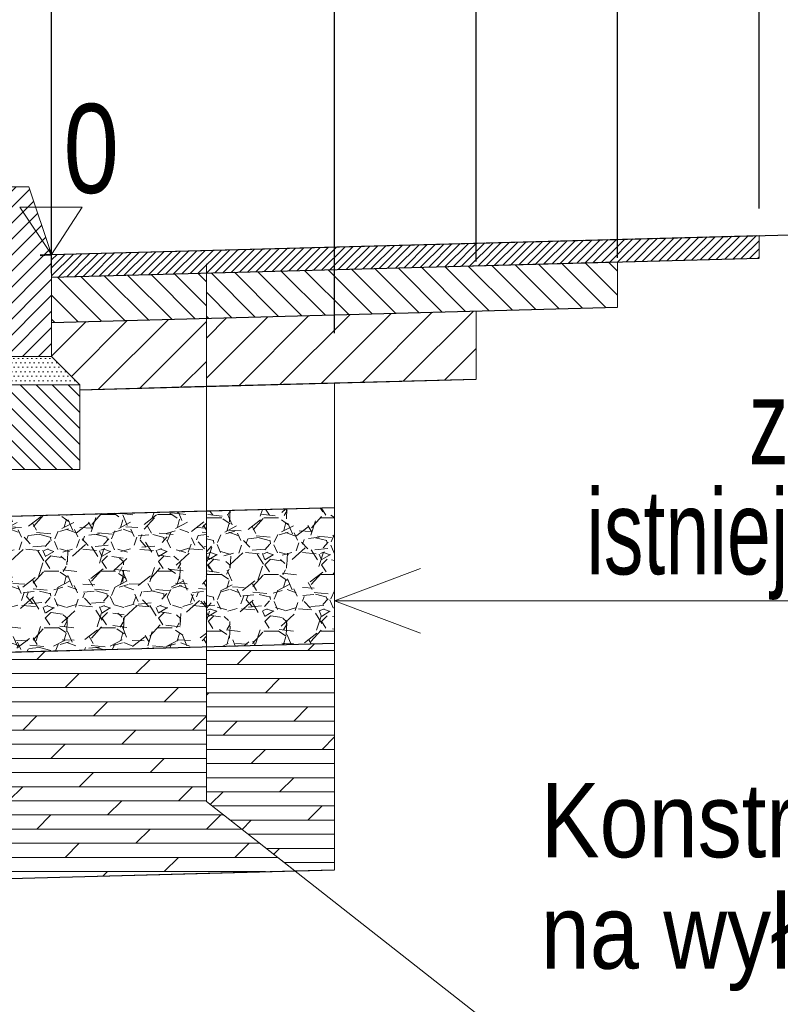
# Model space of a CAD drawing. Header units: metres. Extents: x 1435.1 to 1489, y 574.8 to 588.8.
# Tile 32 of 36: x 1483.4 to 1484.7, y 582.7 to 584.5. Entities that reach past the tile are written whole.
import ezdxf
from ezdxf.enums import TextEntityAlignment as Align

# ---------------------------------------------------------------- set-up
doc = ezdxf.new("R2010")
doc.units = ezdxf.units.M
doc.header["$MEASUREMENT"] = 0
doc.linetypes.add('DGN Style 2', pattern=[0.2836403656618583, 0.170184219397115, -0.1134561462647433])
for name, color, linetype, lineweight in [('12_obrys', 7, 'Continuous', 0), ('15_krawęznik', 7, 'Continuous', 0), ('16_obrzeża', 7, 'Continuous', 0), ('3_opisy', 7, 'Continuous', 0), ('9_warstwy', 7, 'Continuous', 0), ('konstrukcja jezdni', 7, 'Continuous', 0)]:
    doc.layers.add(name, color=color, linetype=linetype, lineweight=lineweight)
doc.styles.add('Style-Arial', font='arial.ttf')
doc.dimstyles.new('Proszowice', dxfattribs={"dimtxt": 0.175, "dimasz": 0.175, "dimexe": 0.08750000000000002, "dimexo": 0.08750000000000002, "dimgap": 0.08750000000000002, "dimtad": 1, "dimzin": 3, "dimdsep": 46, "dimtxsty": 'Style-Arial', "dimblk": '_Oblique_0.5', "dimcen": 0.09000000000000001, "dimclrd": 7, "dimadec": 4, "dimazin": 3, "dimtfac": 1, "dimtmove": 0, "dimatfit": 1, "dimldrblk": 'TerminatorOpen_0.5', "dimfxl": 1, "dimfrac": 2, "dimtzin": 3, "dimlwd": 0, "dimarcsym": 0})

# ---------------------------------------------------------------- blocks, each defined once
blk = doc.blocks.new('*U5')
at = {"layer": '15_krawęznik', "color": 7, "linetype": 'Continuous', "lineweight": 13}
for p, q in [((-0.1500484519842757, 0.1300231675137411), (-0.1100484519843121, 0.2500231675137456)), ((0.04995154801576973, 0.2500231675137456), (-0.1100484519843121, 0.2500231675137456)), ((0.04995154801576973, -0.09997683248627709), (0.04995154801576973, 0.2500231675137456)), ((-0.1500484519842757, 0.1300231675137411), (-0.1500484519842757, -0.04997683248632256)), ((0.1999515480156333, 0.05002316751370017), (0.04995154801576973, 0.05002316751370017)), ((0.1999515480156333, 0.05002316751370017), (0.1999515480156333, -0.2499768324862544)), ((-0.1500484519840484, -0.04997683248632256), (-0.2000484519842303, -0.09997683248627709)), ((-0.1500484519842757, -0.04997683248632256), (0.04995154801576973, -0.04997683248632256)), ((-0.2000484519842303, -0.09997683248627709), (0.04995154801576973, -0.09997683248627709)), ((-0.2000484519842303, -0.249976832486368), (-0.2000484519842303, -0.09997683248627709)), ((0.1999515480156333, -0.2499768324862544), (-0.2000484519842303, -0.2499768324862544))]:
    blk.add_line(p, q, dxfattribs=at)
blk = doc.blocks.new('_Oblique_0.5')
at = {"color": 0, "linetype": 'ByBlock', "lineweight": -2}
for p, q in [((0.5, 0.25), (-0.5, -0.25)), ((0, 0), (-1, 0))]:
    blk.add_line(p, q, dxfattribs=at)
blk = doc.blocks.new('*D8')
at = {"layer": 'Defpoints', "color": 0, "linetype": 'Continuous', "lineweight": 0}
for p in [(1483.452671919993, 585.6646049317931), (1481.952440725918, 584.1986708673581), (1483.452671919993, 584.0700197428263)]:
    blk.add_point(p, dxfattribs=at)
at = {"layer": 'konstrukcja jezdni', "color": 0, "linetype": 'Continuous', "lineweight": -2}
for p, q in [((1481.952440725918, 584.2861708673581), (1481.952440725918, 585.752104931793)), ((1483.452671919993, 584.1575197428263), (1483.452671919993, 585.752104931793))]:
    blk.add_line(p, q, dxfattribs=at)
at = {"layer": 'konstrukcja jezdni', "color": 7, "linetype": 'Continuous', "lineweight": 0}
blk.add_line((1482.127440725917, 585.6646049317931), (1483.277671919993, 585.6646049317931), dxfattribs=at)
at = {"layer": 'konstrukcja jezdni', "color": 7, "linetype": 'Continuous', "lineweight": 0, "xscale": 0.175, "yscale": 0.175, "zscale": 0.175, "rotation": 180}
blk.add_blockref('_Oblique_0.5', (1481.952440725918, 585.6646049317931), dxfattribs=at)
at = {"layer": 'konstrukcja jezdni', "color": 7, "linetype": 'Continuous', "lineweight": 0, "xscale": 0.175, "yscale": 0.175, "zscale": 0.175}
blk.add_blockref('_Oblique_0.5', (1483.452671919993, 585.6646049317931), dxfattribs=at)
at = {"layer": 'konstrukcja jezdni', "color": 0, "linetype": 'Continuous', "lineweight": 0, "insert": (1482.805882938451, 585.8414552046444), "char_height": 0.175, "attachment_point": 5, "style": 'Style-Arial'}
blk.add_mtext('\\H1x;\\W0.8;1.50', dxfattribs=at)
blk = doc.blocks.new('TerminatorOpen_0.5')
at = {"color": 0, "linetype": 'ByBlock', "lineweight": -2}
for q in [(-1, 0.25), (-1, 0), (-1, -0.25)]:
    blk.add_line((0, 0), q, dxfattribs=at)
blk = doc.blocks.new('*D10')
at = {"layer": 'Defpoints', "color": 0, "linetype": 'Continuous', "lineweight": 0}
for p in [(1483.952671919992, 584.9159143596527), (1483.452671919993, 583.9499760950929), (1483.952671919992, 583.8434194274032)]:
    blk.add_point(p, dxfattribs=at)
at = {"layer": 'konstrukcja jezdni', "color": 0, "linetype": 'Continuous', "lineweight": -2}
for p, q in [((1483.452671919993, 584.0374760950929), (1483.452671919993, 585.0034143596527)), ((1483.952671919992, 583.9309194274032), (1483.952671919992, 585.0034143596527))]:
    blk.add_line(p, q, dxfattribs=at)
at = {"layer": 'konstrukcja jezdni', "color": 7, "linetype": 'Continuous', "lineweight": 0}
for p, q in [((1483.277671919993, 584.9159143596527), (1483.102671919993, 584.9159143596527)), ((1483.452671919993, 584.9159143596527), (1483.952671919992, 584.9159143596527)), ((1484.127671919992, 584.9159143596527), (1484.302671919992, 584.9159143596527))]:
    blk.add_line(p, q, dxfattribs=at)
at = {"layer": 'konstrukcja jezdni', "color": 7, "linetype": 'Continuous', "lineweight": 0, "xscale": 0.175, "yscale": 0.175, "zscale": 0.175}
blk.add_blockref('_Oblique_0.5', (1483.452671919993, 584.9159143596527), dxfattribs=at)
at = {"layer": 'konstrukcja jezdni', "color": 7, "linetype": 'Continuous', "lineweight": 0, "xscale": 0.175, "yscale": 0.175, "zscale": 0.175, "rotation": 180}
blk.add_blockref('_Oblique_0.5', (1483.952671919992, 584.9159143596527), dxfattribs=at)
at = {"layer": 'konstrukcja jezdni', "color": 0, "linetype": 'Continuous', "lineweight": 0, "insert": (1483.702671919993, 585.0909143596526), "char_height": 0.175, "attachment_point": 5, "style": 'Style-Arial'}
blk.add_mtext('\\H1x;\\W0.8;zm.', dxfattribs=at)
blk = doc.blocks.new('*D11')
at = {"layer": 'Defpoints', "color": 0, "linetype": 'Continuous', "lineweight": 0}
for p in [(1483.952671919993, 585.5461232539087), (1484.202671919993, 583.9702065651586), (1483.952671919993, 583.8434194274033)]:
    blk.add_point(p, dxfattribs=at)
at = {"layer": 'konstrukcja jezdni', "color": 0, "linetype": 'Continuous', "lineweight": -2}
for p, q in [((1483.952671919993, 583.9309194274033), (1483.952671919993, 585.6336232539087)), ((1484.202671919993, 584.0577065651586), (1484.202671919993, 585.6336232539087))]:
    blk.add_line(p, q, dxfattribs=at)
at = {"layer": 'konstrukcja jezdni', "color": 7, "linetype": 'Continuous', "lineweight": 0}
for p, q in [((1483.777671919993, 585.5461232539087), (1483.602671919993, 585.5461232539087)), ((1483.952671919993, 585.5461232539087), (1484.202671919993, 585.5461232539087)), ((1484.377671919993, 585.5461232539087), (1485.092378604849, 585.5461232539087))]:
    blk.add_line(p, q, dxfattribs=at)
at = {"layer": 'konstrukcja jezdni', "color": 7, "linetype": 'Continuous', "lineweight": 0, "xscale": 0.175, "yscale": 0.175, "zscale": 0.175}
blk.add_blockref('_Oblique_0.5', (1483.952671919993, 585.5461232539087), dxfattribs=at)
at = {"layer": 'konstrukcja jezdni', "color": 7, "linetype": 'Continuous', "lineweight": 0, "xscale": 0.175, "yscale": 0.175, "zscale": 0.175, "rotation": 180}
blk.add_blockref('_Oblique_0.5', (1484.202671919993, 585.5461232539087), dxfattribs=at)
at = {"layer": 'konstrukcja jezdni', "color": 0, "linetype": 'Continuous', "lineweight": 0, "insert": (1484.822525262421, 585.72297352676), "char_height": 0.175, "attachment_point": 5, "style": 'Style-Arial'}
blk.add_mtext('\\H1x;\\W0.8;0.25', dxfattribs=at)
blk = doc.blocks.new('*D12')
at = {"layer": 'Defpoints', "color": 0, "linetype": 'Continuous', "lineweight": 0}
for p in [(1484.452671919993, 585.2560561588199), (1484.202671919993, 583.9702065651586), (1484.452671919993, 583.9769500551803)]:
    blk.add_point(p, dxfattribs=at)
at = {"layer": 'konstrukcja jezdni', "color": 0, "linetype": 'Continuous', "lineweight": -2}
for p, q in [((1484.202671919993, 584.0577065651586), (1484.202671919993, 585.3435561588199)), ((1484.452671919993, 584.0644500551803), (1484.452671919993, 585.3435561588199))]:
    blk.add_line(p, q, dxfattribs=at)
at = {"layer": 'konstrukcja jezdni', "color": 7, "linetype": 'Continuous', "lineweight": 0}
for p, q in [((1484.027671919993, 585.2560561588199), (1483.852671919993, 585.2560561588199)), ((1484.202671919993, 585.2560561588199), (1484.452671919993, 585.2560561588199)), ((1484.627671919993, 585.2560561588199), (1485.342378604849, 585.2560561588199))]:
    blk.add_line(p, q, dxfattribs=at)
at = {"layer": 'konstrukcja jezdni', "color": 7, "linetype": 'Continuous', "lineweight": 0, "xscale": 0.175, "yscale": 0.175, "zscale": 0.175}
blk.add_blockref('_Oblique_0.5', (1484.202671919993, 585.2560561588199), dxfattribs=at)
at = {"layer": 'konstrukcja jezdni', "color": 7, "linetype": 'Continuous', "lineweight": 0, "xscale": 0.175, "yscale": 0.175, "zscale": 0.175, "rotation": 180}
blk.add_blockref('_Oblique_0.5', (1484.452671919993, 585.2560561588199), dxfattribs=at)
at = {"layer": 'konstrukcja jezdni', "color": 0, "linetype": 'Continuous', "lineweight": 0, "insert": (1485.072525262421, 585.4329064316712), "char_height": 0.175, "attachment_point": 5, "style": 'Style-Arial'}
blk.add_mtext('\\H1x;\\W0.8;0.25', dxfattribs=at)
blk = doc.blocks.new('*D13')
at = {"layer": 'Defpoints', "color": 0, "linetype": 'Continuous', "lineweight": 0}
for p in [(1484.702671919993, 584.8515091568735), (1484.452671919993, 584.0569791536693), (1484.702671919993, 584.0637226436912)]:
    blk.add_point(p, dxfattribs=at)
at = {"layer": 'konstrukcja jezdni', "color": 0, "linetype": 'Continuous', "lineweight": -2}
for p, q in [((1484.452671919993, 584.1444791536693), (1484.452671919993, 584.9390091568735)), ((1484.702671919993, 584.1512226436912), (1484.702671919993, 584.9390091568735))]:
    blk.add_line(p, q, dxfattribs=at)
at = {"layer": 'konstrukcja jezdni', "color": 7, "linetype": 'Continuous', "lineweight": 0}
for p, q in [((1484.277671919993, 584.8515091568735), (1484.102671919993, 584.8515091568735)), ((1484.452671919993, 584.8515091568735), (1484.702671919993, 584.8515091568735)), ((1484.877671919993, 584.8515091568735), (1485.592378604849, 584.8515091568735))]:
    blk.add_line(p, q, dxfattribs=at)
at = {"layer": 'konstrukcja jezdni', "color": 7, "linetype": 'Continuous', "lineweight": 0, "xscale": 0.175, "yscale": 0.175, "zscale": 0.175}
blk.add_blockref('_Oblique_0.5', (1484.452671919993, 584.8515091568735), dxfattribs=at)
at = {"layer": 'konstrukcja jezdni', "color": 7, "linetype": 'Continuous', "lineweight": 0, "xscale": 0.175, "yscale": 0.175, "zscale": 0.175, "rotation": 180}
blk.add_blockref('_Oblique_0.5', (1484.702671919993, 584.8515091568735), dxfattribs=at)
at = {"layer": 'konstrukcja jezdni', "color": 0, "linetype": 'Continuous', "lineweight": 0, "insert": (1485.322525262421, 585.0283594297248), "char_height": 0.175, "attachment_point": 5, "style": 'Style-Arial'}
blk.add_mtext('\\H1x;\\W0.8;0.25', dxfattribs=at)

msp = doc.modelspace()

# ---------------------------------------------------------------- hatches: boundary and pattern name
at = {"layer": '16_obrzeża', "linetype": 'Continuous', "lineweight": 0}
h = msp.add_hatch(dxfattribs=at)
h.set_pattern_fill('HATCH', style=0, pattern_type=2)
h.set_pattern_definition([(45, (1483.298323, 583.985144), (-0.01414213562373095, 0.01414213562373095), [])])
h.paths.add_polyline_path([(1483.252671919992, 584.1900197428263), (1483.252671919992, 584.130007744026), (1483.252671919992, 584.100001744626), (1483.252671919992, 583.9900197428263), (1483.252671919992, 583.8900197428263), (1483.452671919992, 583.8900197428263), (1483.452671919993, 583.9860037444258), (1483.452671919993, 584.0600197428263), (1483.452671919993, 584.0700197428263), (1483.412671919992, 584.1900197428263), (1483.37097996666, 584.1900197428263)])
h = msp.add_hatch(dxfattribs=at)
h.set_pattern_fill('HATCH', style=0, pattern_type=2)
h.set_pattern_definition([(315, (1483.286256, 583.752725), (0.01414213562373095, 0.01414213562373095), [])])
h.paths.add_polyline_path([(1483.102671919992, 583.6900197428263), (1483.502671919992, 583.6900197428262), (1483.502671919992, 583.8400197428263), (1483.252671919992, 583.8400197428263), (1483.252671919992, 583.8900197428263), (1483.252671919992, 583.9900197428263), (1483.102671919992, 583.9900197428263), (1483.102671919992, 583.9469717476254)])
at = {"layer": '9_warstwy', "linetype": 'Continuous', "lineweight": 0}
h = msp.add_hatch(dxfattribs=at)
h.set_pattern_fill('HATCH', style=0, pattern_type=2)
h.set_pattern_definition([(45, (1483.787243, 584.069904), (-0.007071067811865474, 0.007071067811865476), [])])
h.paths.add_polyline_path([(1484.202671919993, 584.0502356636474), (1484.702671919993, 584.0637226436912), (1484.702671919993, 584.1037371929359), (1483.452671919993, 584.0700197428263), (1483.452671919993, 584.0600197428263), (1483.452671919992, 584.0300051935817), (1483.726155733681, 584.0373821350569)])
h = msp.add_hatch(dxfattribs=at)
h.set_pattern_fill('HATCH', style=0, pattern_type=2)
h.set_pattern_definition([(135, (1484.07638, 583.992605), (-0.02121320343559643, -0.02121320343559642), [])])
h.paths.add_polyline_path([(1483.726155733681, 583.957353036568), (1483.952671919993, 583.9634630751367), (1484.452671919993, 583.9769500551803), (1484.452671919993, 584.0569791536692), (1483.726155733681, 584.0373821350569)])
h = msp.add_hatch(dxfattribs=at)
h.set_pattern_fill('HATCH', style=0, pattern_type=2)
h.set_pattern_definition([(135, (1483.637629, 583.982962), (-0.02121320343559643, -0.02121320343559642), [])])
h.paths.add_polyline_path([(1483.726155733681, 584.0373821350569), (1483.452671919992, 584.0300051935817), (1483.452671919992, 583.9860037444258), (1483.452671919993, 583.9499760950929), (1483.726155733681, 583.957353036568)])
h = msp.add_hatch(dxfattribs=at)
h.set_pattern_fill('HATCH', style=0, pattern_type=2)
h.set_pattern_definition([(45, (1483.756244, 583.881904), (-0.03535533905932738, 0.03535533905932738), [])])
h.paths.add_polyline_path([(1484.202671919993, 583.850162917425), (1484.202671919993, 583.9702065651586), (1483.726155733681, 583.957353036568), (1483.726155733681, 583.8373093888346)])
h = msp.add_hatch(dxfattribs=at)
h.set_pattern_fill('HATCH', style=0, pattern_type=2)
h.set_pattern_definition([(45, (1483.642741, 583.8684440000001), (-0.03535533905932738, 0.03535533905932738), [])])
h.paths.add_polyline_path([(1483.726155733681, 583.957353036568), (1483.452671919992, 583.9499760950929), (1483.452671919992, 583.8900197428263), (1483.502671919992, 583.8400197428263), (1483.502671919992, 583.8312811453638), (1483.726155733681, 583.8373093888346)])
h = msp.add_hatch(dxfattribs=at)
h.set_pattern_fill('DOTS', style=0, pattern_type=2)
h.set_pattern_definition([(0, (1441.914304, 580.259283), (0.00396875, 0.0079375), [0, -0.007937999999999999])])
h.paths.add_polyline_path([(1483.502671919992, 583.8400197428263), (1483.452671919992, 583.8900197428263), (1483.346008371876, 583.8900197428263), (1483.336067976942, 583.8400197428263)])
h = msp.add_hatch(dxfattribs=at)
h.set_pattern_fill('GRAVEL', style=0, pattern_type=2)
h.set_pattern_definition([(228.012788, (1462.85094, 562.865009), (-0.8000003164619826, -0.9000003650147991), [0.013454, -1.331909]), (184.969741, (1462.84194, 562.855009), (1.200000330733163, 0.1000000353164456), [0.023087, -2.285591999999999]), (132.510447, (1462.81894, 562.8530089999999), (0.9999998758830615, -1.099999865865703), [0.016279, -1.611603]), (267.273689, (1462.77994, 562.828009), (0.100000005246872, 2.00000020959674), [0.021024, -2.081356]), (292.833654, (1462.77894, 562.807009), (-0.5000000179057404, 1.200000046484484), [0.020616, -2.040937]), (357.2736889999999, (1462.78694, 562.788009), (-2.00000020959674, 0.1000000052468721), [0.021024, -2.081356]), (37.69424, (1462.80794, 562.787009), (-1.300000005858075, -0.9999999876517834), [0.027803, -2.752485]), (72.255328, (1462.82994, 562.804009), (0.6999999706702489, 2.199999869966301), [0.026249, -2.598632]), (121.429566, (1462.83794, 562.829009), (-0.7999998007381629, 1.299999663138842), [0.021095, -2.088407]), (175.236358, (1462.82694, 562.847009), (1.100000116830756, -0.1000000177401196), [0.024083, -1.180076]), (222.397438, (1462.80294, 562.849009), (-1.200000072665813, -1.100000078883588), [0.031145, -3.083338]), (138.814075, (1462.87894, 562.827009), (-0.6999996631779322, 0.5999996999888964), [0.01063, -1.052384]), (171.469234, (1462.87094, 562.834009), (1.299999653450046, -0.1999999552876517), [0.020224, -2.002151]), (225, (1462.85094, 562.837009), (-1.387778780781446e-17, -0.1000000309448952), [0.014142, -0.127279]), (203.198591, (1462.84394, 562.849009), (0.499999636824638, 0.1999998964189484), [0.007616, -0.753962]), (291.801409, (1462.83694, 562.846009), (-0.1000000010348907, 0.2999999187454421), [0.01077, -0.527746]), (30.963757, (1462.84094, 562.836009), (0.2999999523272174, 0.2000000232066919), [0.017493, -0.565602]), (161.565051, (1462.85594, 562.845009), (0.1999995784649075, -0.09999988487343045), [0.012649, -0.303579]), (16.38954, (1462.77894, 562.846009), (0.99999961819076, 0.2999998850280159), [0.01772, -1.754285]), (70.34617600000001, (1462.79594, 562.851009), (-0.4000001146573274, -1.100000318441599), [0.014866, -1.471741]), (293.198591, (1462.85594, 562.865009), (-0.1999998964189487, 0.499999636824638), [0.015232, -0.746346]), (343.6104599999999, (1462.86194, 562.851009), (-0.99999961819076, 0.2999998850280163), [0.01772, -1.754285]), (339.4439549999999, (1462.77894, 562.784009), (-0.4999997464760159, 0.1999998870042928), [0.017088, -0.8373120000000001]), (294.775141, (1462.79494, 562.778009), (-0.4999998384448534, 1.099999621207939), [0.014318, -1.417464]), (66.80140899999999, (1462.85694, 562.765009), (0.1999998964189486, 0.499999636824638), [0.015232, -0.746346]), (17.354025, (1462.86294, 562.779009), (-1.300000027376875, -0.4000000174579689), [0.016763, -1.659542]), (69.44395500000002, (1462.80794, 562.765009), (-0.1999998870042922, -0.4999997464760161), [0.008544, -0.8458559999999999]), (101.309932, (1462.85094, 562.765009), (-0.1000000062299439, 0.4000001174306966), [0.005099, -0.504803]), (165.963757, (1462.84994, 562.770009), (0.2999996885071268, -0.09999995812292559), [0.020616, -0.391695]), (186.009006, (1462.82994, 562.775009), (1.000000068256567, 0.1000000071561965), [0.019105, -1.891392]), (303.690068, (1462.84094, 562.827009), (-0.09999996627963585, 0.1999999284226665), [0.014422, -0.346133]), (353.157227, (1462.84894, 562.815009), (1.700000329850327, -0.2000000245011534), [0.025179, -2.492756]), (60.945396, (1462.87394, 562.812009), (-0.3999998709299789, -0.6999997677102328), [0.010296, -1.019267]), (90, (1462.87894, 562.821009), (-0.1, 0.1), [0.006, -0.094]), (120.256437, (1462.82794, 562.778009), (0.4000001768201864, -0.7000003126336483), [0.013892, -1.375352]), (48.012788, (1462.82094, 562.7900089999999), (0.8000003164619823, 0.9000003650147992), [0.026907, -1.318455]), (0, (1462.83894, 562.810009), (0.1, 0.1), [0.026, -0.07400000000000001]), (325.304846, (1462.86494, 562.810009), (0.9999998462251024, -0.699999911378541), [0.015811, -1.565327]), (254.054604, (1462.87794, 562.801009), (-0.1000000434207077, -0.4000003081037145), [0.01456, -0.7134510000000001]), (207.645975, (1462.87394, 562.787009), (-1.900000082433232, -1.000000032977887), [0.023707, -2.346947]), (175.426079, (1462.85294, 562.7760089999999), (-1.299999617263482, 0.09999996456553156), [0.02508, -2.482907])])
h.paths.add_polyline_path([(1483.726155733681, 583.3771420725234), (1483.726155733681, 583.61722936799), (1483.288611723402, 583.6054270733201), (1483.240092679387, 583.3640310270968)])
h = msp.add_hatch(dxfattribs=at)
h.set_pattern_fill('GRAVEL', style=0, pattern_type=2)
h.set_pattern_definition([(228.012788, (1463.238798, 562.8591299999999), (-0.8000003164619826, -0.9000003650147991), [0.013454, -1.331909]), (184.969741, (1463.229798, 562.84913), (1.200000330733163, 0.1000000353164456), [0.023087, -2.285591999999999]), (132.510447, (1463.206798, 562.84713), (0.9999998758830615, -1.099999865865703), [0.016279, -1.611603]), (267.273689, (1463.167798, 562.82213), (0.100000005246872, 2.00000020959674), [0.021024, -2.081356]), (292.833654, (1463.166798, 562.80113), (-0.5000000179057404, 1.200000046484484), [0.020616, -2.040937]), (357.2736889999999, (1463.174798, 562.7821299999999), (-2.00000020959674, 0.1000000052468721), [0.021024, -2.081356]), (37.69424, (1463.195798, 562.78113), (-1.300000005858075, -0.9999999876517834), [0.027803, -2.752485]), (72.255328, (1463.217798, 562.79813), (0.6999999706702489, 2.199999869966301), [0.026249, -2.598632]), (121.429566, (1463.225798, 562.82313), (-0.7999998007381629, 1.299999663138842), [0.021095, -2.088407]), (175.236358, (1463.214798, 562.84113), (1.100000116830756, -0.1000000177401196), [0.024083, -1.180076]), (222.397438, (1463.190798, 562.84313), (-1.200000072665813, -1.100000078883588), [0.031145, -3.083338]), (138.814075, (1463.266798, 562.8211299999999), (-0.6999996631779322, 0.5999996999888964), [0.01063, -1.052384]), (171.469234, (1463.258798, 562.82813), (1.299999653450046, -0.1999999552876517), [0.020224, -2.002151]), (225, (1463.238798, 562.83113), (-1.387778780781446e-17, -0.1000000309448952), [0.014142, -0.127279]), (203.198591, (1463.231798, 562.84313), (0.499999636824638, 0.1999998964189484), [0.007616, -0.753962]), (291.801409, (1463.224798, 562.8401299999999), (-0.1000000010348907, 0.2999999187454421), [0.01077, -0.527746]), (30.963757, (1463.228798, 562.8301299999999), (0.2999999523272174, 0.2000000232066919), [0.017493, -0.565602]), (161.565051, (1463.243798, 562.83913), (0.1999995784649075, -0.09999988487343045), [0.012649, -0.303579]), (16.38954, (1463.166798, 562.8401299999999), (0.99999961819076, 0.2999998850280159), [0.01772, -1.754285]), (70.34617600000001, (1463.183798, 562.8451299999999), (-0.4000001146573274, -1.100000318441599), [0.014866, -1.471741]), (293.198591, (1463.243798, 562.8591299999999), (-0.1999998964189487, 0.499999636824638), [0.015232, -0.746346]), (343.6104599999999, (1463.249798, 562.8451299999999), (-0.99999961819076, 0.2999998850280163), [0.01772, -1.754285]), (339.4439549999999, (1463.166798, 562.77813), (-0.4999997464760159, 0.1999998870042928), [0.017088, -0.8373120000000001]), (294.775141, (1463.182798, 562.77213), (-0.4999998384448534, 1.099999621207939), [0.014318, -1.417464]), (66.80140899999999, (1463.244798, 562.75913), (0.1999998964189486, 0.499999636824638), [0.015232, -0.746346]), (17.354025, (1463.250798, 562.77313), (-1.300000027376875, -0.4000000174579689), [0.016763, -1.659542]), (69.44395500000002, (1463.195798, 562.75913), (-0.1999998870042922, -0.4999997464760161), [0.008544, -0.8458559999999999]), (101.309932, (1463.238798, 562.75913), (-0.1000000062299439, 0.4000001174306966), [0.005099, -0.504803]), (165.963757, (1463.237798, 562.76413), (0.2999996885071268, -0.09999995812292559), [0.020616, -0.391695]), (186.009006, (1463.217798, 562.76913), (1.000000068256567, 0.1000000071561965), [0.019105, -1.891392]), (303.690068, (1463.228798, 562.8211299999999), (-0.09999996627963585, 0.1999999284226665), [0.014422, -0.346133]), (353.157227, (1463.236798, 562.80913), (1.700000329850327, -0.2000000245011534), [0.025179, -2.492756]), (60.945396, (1463.261798, 562.8061299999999), (-0.3999998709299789, -0.6999997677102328), [0.010296, -1.019267]), (90, (1463.266798, 562.81513), (-0.1, 0.1), [0.006, -0.094]), (120.256437, (1463.215798, 562.77213), (0.4000001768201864, -0.7000003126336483), [0.013892, -1.375352]), (48.012788, (1463.208798, 562.78413), (0.8000003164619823, 0.9000003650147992), [0.026907, -1.318455]), (0, (1463.226798, 562.80413), (0.1, 0.1), [0.026, -0.07400000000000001]), (325.304846, (1463.252798, 562.80413), (0.9999998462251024, -0.699999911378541), [0.015811, -1.565327]), (254.054604, (1463.265798, 562.79513), (-0.1000000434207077, -0.4000003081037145), [0.01456, -0.7134510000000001]), (207.645975, (1463.261798, 562.78113), (-1.900000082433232, -1.000000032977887), [0.023707, -2.346947]), (175.426079, (1463.240798, 562.77013), (-1.299999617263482, 0.09999996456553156), [0.02508, -2.482907])])
h.paths.add_polyline_path([(1483.952671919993, 583.3832521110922), (1483.952671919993, 583.4582980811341), (1483.952671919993, 583.6233394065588), (1483.726155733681, 583.61722936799), (1483.726155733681, 583.3771420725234)])
h = msp.add_hatch(dxfattribs=at)
h.set_pattern_fill('DOLMIT', style=0, pattern_type=2)
h.set_pattern_definition([(0, (1483.626582, 583.154787), (0, 0.025), []), (45, (1483.626582, 583.154787), (-0.0500000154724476, 0.05000001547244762), [0.035355, -0.070711])])
h.paths.add_polyline_path([(1483.882169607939, 582.9812048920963), (1483.726155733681, 583.1037358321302), (1483.726155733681, 583.3771420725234), (1483.320526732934, 583.3662006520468), (1483.292248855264, 582.9652923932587)])
h = msp.add_hatch(dxfattribs=at)
h.set_pattern_fill('DOLMIT', style=0, pattern_type=2)
h.set_pattern_definition([(0, (1483.805488, 583.170698), (0, 0.025), []), (45, (1483.805488, 583.170698), (-0.0500000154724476, 0.05000001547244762), [0.035355, -0.070711])])
h.paths.add_polyline_path([(1483.952671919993, 582.9831066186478), (1483.952671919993, 583.3832521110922), (1483.726155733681, 583.3771420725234), (1483.726155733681, 583.1037358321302), (1483.882169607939, 582.9812048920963)])

# ---------------------------------------------------------------- linework, layer by layer
at = {"layer": '12_obrys', "color": 7, "linetype": 'Continuous', "lineweight": 30}
msp.add_line((1483.452671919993, 584.0700197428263), (1485.606425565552, 584.1281150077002), dxfattribs=at)
at = {"layer": '12_obrys', "color": 251, "linetype": 'DGN Style 2', "lineweight": 40, "flags": 128}
msp.add_lwpolyline([(1480.567845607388, 583.0640757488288), (1481.391389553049, 583.5464182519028), (1482.140643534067, 583.9913276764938), (1482.860292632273, 584.0345012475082), (1483.448734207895, 584.0699354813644), (1483.452671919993, 584.0700197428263)], dxfattribs=at)
at = {"layer": '16_obrzeża', "color": 7, "linetype": 'Continuous', "lineweight": 0, "flags": 128}
for points in [[(1483.252671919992, 584.1900197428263), (1483.252671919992, 584.130007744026), (1483.252671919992, 584.100001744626), (1483.252671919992, 583.9900197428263), (1483.252671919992, 583.8900197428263), (1483.452671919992, 583.8900197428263), (1483.452671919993, 583.9860037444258), (1483.452671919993, 584.0600197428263), (1483.452671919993, 584.0700197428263), (1483.412671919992, 584.1900197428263), (1483.37097996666, 584.1900197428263), (1483.252671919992, 584.1900197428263)], [(1483.102671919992, 583.6900197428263), (1483.502671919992, 583.6900197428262), (1483.502671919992, 583.8400197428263), (1483.252671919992, 583.8400197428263), (1483.252671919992, 583.8900197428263), (1483.252671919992, 583.9900197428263), (1483.102671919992, 583.9900197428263), (1483.102671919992, 583.9469717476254), (1483.102671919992, 583.6900197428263)]]:
    msp.add_lwpolyline(points, close=True, dxfattribs=at)
at = {"layer": '3_opisy', "color": 7, "linetype": 'Continuous', "lineweight": 0}
for p, q in [((1483.726155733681, 584.0538259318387), (1483.726155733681, 583.1037358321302)), ((1483.952671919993, 583.4582980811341), (1485.793398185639, 583.458298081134)), ((1483.726155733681, 583.1037358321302), (1484.209329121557, 582.7242587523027))]:
    msp.add_line(p, q, dxfattribs=at)
at = {"layer": '3_opisy', "color": 7, "linetype": 'Continuous', "lineweight": 0, "flags": 128}
msp.add_lwpolyline([(1483.452671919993, 584.0700197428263), (1483.396671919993, 584.1540197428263), (1483.506671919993, 584.1540197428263), (1483.452671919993, 584.0700197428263)], dxfattribs=at)
at = {"layer": '9_warstwy', "color": 7, "linetype": 'Continuous', "lineweight": 0}
for p, q in [((1484.702671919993, 584.1037371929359), (1484.702671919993, 584.0637226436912)), ((1483.452671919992, 584.0600197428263), (1483.452671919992, 583.9860037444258)), ((1484.452671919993, 584.0569791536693), (1484.452671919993, 583.9769500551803)), ((1484.452671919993, 584.0569791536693), (1484.452671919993, 583.9769500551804)), ((1484.202671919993, 583.9702065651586), (1484.202671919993, 583.8501629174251)), ((1483.952671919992, 583.8434194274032), (1483.952671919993, 583.3832521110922)), ((1483.952671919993, 583.4582980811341), (1484.104568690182, 583.5156035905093)), ((1483.952671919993, 583.4582980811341), (1484.104568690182, 583.4009925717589)), ((1483.952671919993, 583.3832521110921), (1483.952671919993, 582.9831066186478))]:
    msp.add_line(p, q, dxfattribs=at)
at = {"layer": '9_warstwy', "color": 7, "linetype": 'Continuous', "lineweight": 30}
for p, q in [((1483.452671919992, 584.0300051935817), (1484.702671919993, 584.0637226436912)), ((1483.452671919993, 583.9499760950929), (1484.452671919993, 583.9769500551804)), ((1483.502671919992, 583.8312811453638), (1484.202671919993, 583.850162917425)), ((1482.859229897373, 583.5938449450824), (1483.952671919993, 583.6233394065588)), ((1482.523308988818, 583.3446965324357), (1483.952671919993, 583.3832521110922)), ((1482.523308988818, 582.9445510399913), (1483.952671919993, 582.9831066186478))]:
    msp.add_line(p, q, dxfattribs=at)
at = {"layer": '9_warstwy', "color": 7, "linetype": 'Continuous', "lineweight": 0, "flags": 128}
for points in [[(1484.202671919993, 584.0502356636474), (1484.702671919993, 584.0637226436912), (1484.702671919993, 584.1037371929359), (1483.452671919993, 584.0700197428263), (1483.452671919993, 584.0600197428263), (1483.452671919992, 584.0300051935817), (1483.726155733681, 584.0373821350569), (1484.202671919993, 584.0502356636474)], [(1483.726155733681, 583.957353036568), (1483.952671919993, 583.9634630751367), (1484.452671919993, 583.9769500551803), (1484.452671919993, 584.0569791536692), (1483.726155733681, 584.0373821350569), (1483.726155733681, 583.957353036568)], [(1483.726155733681, 584.0373821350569), (1483.452671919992, 584.0300051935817), (1483.452671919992, 583.9860037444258), (1483.452671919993, 583.9499760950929), (1483.726155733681, 583.957353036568), (1483.726155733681, 584.0373821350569)], [(1484.202671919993, 583.850162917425), (1484.202671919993, 583.9702065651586), (1483.726155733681, 583.957353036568), (1483.726155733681, 583.8373093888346), (1484.202671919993, 583.850162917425)], [(1483.726155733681, 583.957353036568), (1483.452671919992, 583.9499760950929), (1483.452671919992, 583.8900197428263), (1483.502671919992, 583.8400197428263), (1483.502671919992, 583.8312811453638), (1483.726155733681, 583.8373093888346), (1483.726155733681, 583.957353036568)], [(1483.502671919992, 583.8400197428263), (1483.452671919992, 583.8900197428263), (1483.346008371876, 583.8900197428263), (1483.336067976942, 583.8400197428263), (1483.502671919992, 583.8400197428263)], [(1483.052671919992, 583.6900197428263), (1482.959193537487, 583.5965413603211), (1483.952671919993, 583.6233394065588), (1483.952671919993, 583.8434194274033), (1483.502671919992, 583.8312811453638), (1483.502671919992, 583.6900197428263), (1483.052671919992, 583.6900197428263)], [(1483.726155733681, 583.3771420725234), (1483.726155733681, 583.61722936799), (1483.288611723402, 583.6054270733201), (1483.240092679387, 583.3640310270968), (1483.726155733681, 583.3771420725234)], [(1483.952671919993, 583.3832521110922), (1483.952671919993, 583.4582980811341), (1483.952671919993, 583.6233394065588), (1483.726155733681, 583.61722936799), (1483.726155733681, 583.3771420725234), (1483.952671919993, 583.3832521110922)], [(1483.882169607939, 582.9812048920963), (1483.726155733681, 583.1037358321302), (1483.726155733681, 583.3771420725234), (1483.320526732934, 583.3662006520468), (1483.292248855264, 582.9652923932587), (1483.882169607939, 582.9812048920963)], [(1483.952671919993, 582.9831066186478), (1483.952671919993, 583.3832521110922), (1483.726155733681, 583.3771420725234), (1483.726155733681, 583.1037358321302), (1483.882169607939, 582.9812048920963), (1483.952671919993, 582.9831066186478)]]:
    msp.add_lwpolyline(points, close=True, dxfattribs=at)

# ---------------------------------------------------------------- block references
at = {"layer": '15_krawęznik', "color": 7, "linetype": 'Continuous', "lineweight": 13, "extrusion": (0, 0, -1)}
msp.add_blockref('*U5', (-1483.302623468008, 583.9399965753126), dxfattribs=at)

# ---------------------------------------------------------------- texts
at = {"layer": '3_opisy', "color": 7, "linetype": 'Continuous', "lineweight": 0, "style": 'Style-Arial', "width": 0.7999794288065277}
msp.add_text('0', height=0.1575018, dxfattribs=at).set_placement((1483.522735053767, 584.2576126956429), align=Align.MIDDLE_CENTER)
at = {"layer": '3_opisy', "color": 7, "linetype": 'Continuous', "lineweight": 0, "style": 'Style-Arial'}
for s, insert, char_height, attachment_point, line_spacing_factor in [('\\H1x;\\W0.666667;zasięg konstrukcji\\Pistniejącej nawierzchni', (1485.787036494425, 583.4596420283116), 0.15, 9, 0.7765243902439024), ('\\pt1.9683;\\H1x;\\W0.85;Konstrukcja uzupełnienia nawierzchni jezdni\\Pna wyłukowaniu DG i DW', (1484.316848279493, 583.1362571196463), 0.13122, 1, 0.9000000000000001)]:
    msp.add_mtext(s, dxfattribs=dict(at, insert=insert, char_height=char_height, attachment_point=attachment_point, line_spacing_factor=line_spacing_factor))

# ---------------------------------------------------------------- dimensions: what is measured, and where the dimension line sits
at = {"layer": 'konstrukcja jezdni', "color": 7, "linetype": 'Continuous', "lineweight": 0}
for base, p1, p2, text, picture, middle in [((1483.452671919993, 585.6646049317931), (1481.952440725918, 584.1986708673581), (1483.452671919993, 584.0700197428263), '\\H1x;\\W0.8;<>', '*D8', (1482.805882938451, 585.6646049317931)), ((1484.452671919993, 585.2560561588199), (1484.202671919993, 583.9702065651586), (1484.452671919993, 583.9769500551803), '\\H1x;\\W0.8;<>', '*D12', (1485.072525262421, 585.2560561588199)), ((1483.952671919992, 584.9159143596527), (1483.452671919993, 583.9499760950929), (1483.952671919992, 583.8434194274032), '\\H1x;\\W0.8;zm.', '*D10', (1483.702671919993, 584.9159143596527)), ((1484.702671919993, 584.8515091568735), (1484.452671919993, 584.0569791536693), (1484.702671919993, 584.0637226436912), '\\H1x;\\W0.8;<>', '*D13', (1485.322525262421, 584.8515091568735))]:
    dim = msp.add_linear_dim(base=base, p1=p1, p2=p2, text=text, dimstyle='Proszowice', dxfattribs=at)
    dim.commit()
    dim.dimension.update_dxf_attribs({"geometry": picture, "text_midpoint": middle, "dimtype": 160})
dim = msp.add_linear_dim(base=(1483.952671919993, 585.5461232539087), p1=(1484.202671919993, 583.9702065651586), p2=(1483.952671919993, 583.8434194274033), angle=180, text='\\H1x;\\W0.8;<>', dimstyle='Proszowice', dxfattribs=at)
dim.commit()
dim.dimension.update_dxf_attribs({"geometry": '*D11', "text_midpoint": (1484.822525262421, 585.5461232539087), "dimtype": 160})

doc.saveas('drawing.dxf')
